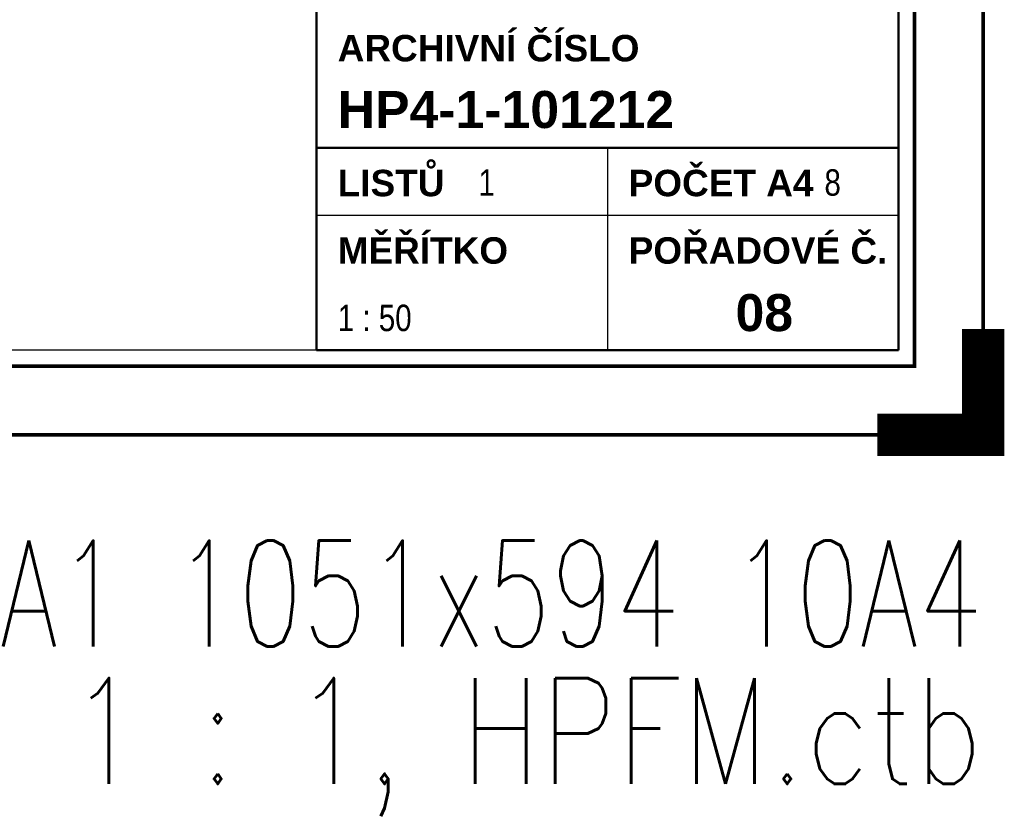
# Paper-space layout 'Layout1' of a CAD drawing. Extents: x -2 to 1243, y -36 to 596.
# Tile 102 of 132: x 960 to 1053, y -36 to 39. Entities that reach past the tile are written whole.
import ezdxf
from ezdxf.enums import TextEntityAlignment as Align

# ---------------------------------------------------------------- set-up
doc = ezdxf.new("R2010")
doc.units = 0
doc.layers.get('DEFPOINTS').update_dxf_attribs({"color": 132, "linetype": 'CONTINUOUS'})
doc.layers.add('RAMECEK_HP', color=251, linetype='CONTINUOUS')
doc.layers.add('RAZITKO_HP', color=222, linetype='CONTINUOUS')
doc.styles.add('RAZITKO_HP_ARIAL_B', font='arialbd.ttf')
doc.styles.add('RAZITKO_HP_ARIAL_N', font='arial.ttf', dxfattribs={"width": 0.8})
doc.styles.add('ROMANS', font='romans.shx', dxfattribs={"width": 0.8})

# ---------------------------------------------------------------- blocks, each defined once
blk = doc.blocks.new('*U6')
at = {"layer": 'DEFPOINTS'}
blk.add_lwpolyline([(1051, 0), (841, 0), (841, 297), (1051, 297)], close=True, dxfattribs=at)
at = {"layer": 'RAMECEK_HP', "lineweight": 35, "const_width": 0.35}
for points in [[(0, 594), (0, 0), (1051, 0), (1051, 594)], [(6.5, 587.5), (6.5, 6.5), (1044.5, 6.5), (1044.5, 587.5)]]:
    blk.add_lwpolyline(points, close=True, dxfattribs=at)
at = {"layer": 'RAMECEK_HP', "lineweight": 40, "const_width": 4}
blk.add_lwpolyline([(1051, 10), (1051, 0), (1041, 0)], dxfattribs=at)
at = {"layer": 'DEFPOINTS', "style": 'ROMANS', "width": 0.8}
blk.add_text('A1 1051x594 10A4', height=10, dxfattribs=at).set_placement((1051, -20), align=Align.RIGHT)
blk.add_attdef('TISK', text='', height=10, dxfattribs=at).set_placement((1051, -33), align=Align.RIGHT)
blk = doc.blocks.new('A$Ccfa719e2')
at = {"layer": 'RAZITKO_HP', "lineweight": 50}
for p, q in [((-63, 84.5), (-63, 8)), ((-8, 84.5), (-8, 8)), ((-63, 27.125), (-8, 27.125)), ((-8, 8), (-63, 8))]:
    blk.add_line(p, q, dxfattribs=at)
at = {"layer": 'RAZITKO_HP', "lineweight": 25}
for p, q in [((-35.5, 27.125), (-35.5, 8)), ((-63, 20.75), (-8, 20.75)), ((-63, 8), (-180, 8))]:
    blk.add_line(p, q, dxfattribs=at)
at = {"layer": 'RAZITKO_HP', "lineweight": 35, "style": 'RAZITKO_HP_ARIAL_B'}
for s, p in [('ARCHIVNÍ ČÍSLO', (-61, 35.3)), ('LISTŮ', (-61, 22.55)), ('POČET A4', (-33.5, 22.55)), ('MĚŘÍTKO', (-61, 16.175)), ('POŘADOVÉ Č.', (-33.5, 16.175))]:
    blk.add_text(s, height=2.5, dxfattribs=at).set_placement(p)
at = {"layer": 'RAZITKO_HP', "style": 'RAZITKO_HP_ARIAL_B'}
for s, p in [('HP4-1-101212', (-61, 29)), ('08', (-23.4, 9.8))]:
    blk.add_text(s, height=3.5, dxfattribs=at).set_placement(p)
at = {"layer": 'RAZITKO_HP', "style": 'RAZITKO_HP_ARIAL_N', "width": 0.8}
for s, p in [('8', (-15, 22.6)), ('1', (-47.7, 22.6)), ('1 : 50', (-61, 9.8))]:
    blk.add_text(s, height=2.5, dxfattribs=at).set_placement(p)

psp = doc.layouts.get("Layout1")

# ---------------------------------------------------------------- block references
at = {"layer": 'RAMECEK_HP'}
psp.add_blockref('*U6', (0, 0), dxfattribs=at).add_auto_attribs({'TISK': 'TISK: 1 : 1, HPFM.ctb'})
at = {"layer": 'RAZITKO_HP'}
psp.add_blockref('A$Ccfa719e2', (1051, 0), dxfattribs=at)

doc.saveas('drawing.dxf')
